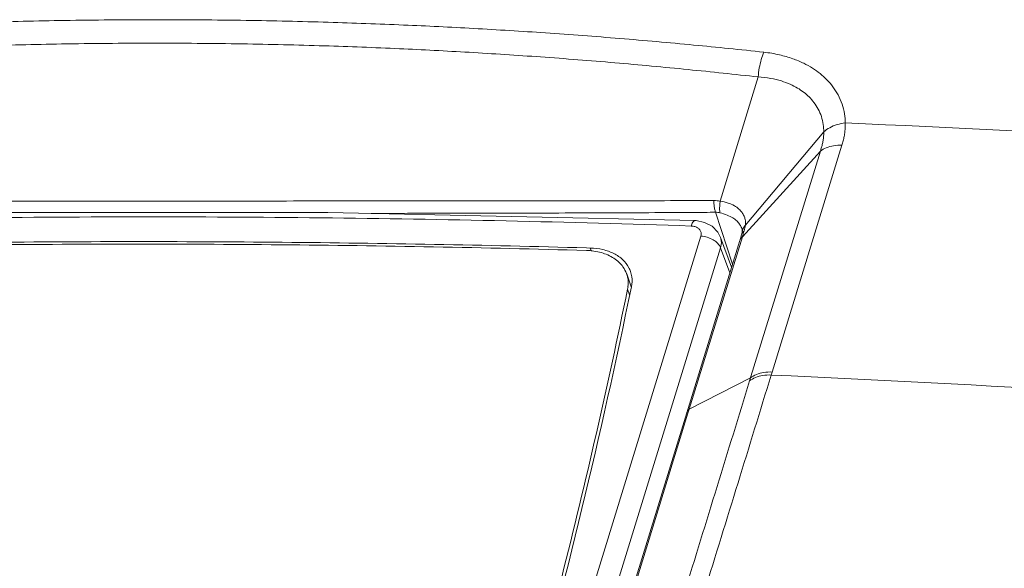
# Model space of a CAD drawing. Header units: millimetres. Extents: x -473 to 23648, y -382 to 1866.
# Tile 199 of 256: x 8299 to 8356, y 710 to 742. Entities that reach past the tile are written whole.
import ezdxf

# ---------------------------------------------------------------- set-up
doc = ezdxf.new("R2010")
doc.units = ezdxf.units.MM
doc.header["$LTSCALE"] = 80
doc.layers.get('0').update_dxf_attribs({"linetype": 'CONTINUOUS'})

msp = doc.modelspace()

# ---------------------------------------------------------------- linework, layer by layer
at = {"color": 0, "linetype": 'Continuous', "lineweight": 0}
for p, q in [((8341.467, 738.624), (8339.278, 731.439)), ((8345.265, 735.445), (8340.724, 730.034)), ((8345.067, 734.331), (8340.555, 729.385)), ((8345.067, 734.331), (8340.974, 721.048)), ((8346.317, 734.675), (8342.277, 721.564)), ((8337.817, 730.792), (8338.519, 730.796)), ((8337.874, 730.317), (8337.82, 730.32)), ((8338.519, 730.796), (8338.687, 730.797)), ((8338.687, 730.797), (8339.003, 730.8)), ((8339.003, 730.8), (8339.982, 727.794)), ((8340.535, 729.824), (8340.536, 729.822)), ((8340.535, 729.824), (8340.548, 729.762)), ((8340.547, 729.684), (8340.537, 729.628)), ((8340.548, 729.762), (8340.546, 729.683)), ((8340.547, 729.684), (8340.546, 729.683)), ((8314.503, 652.642), (8338.16, 729.416)), ((8340.405, 729.168), (8337.335, 719.203)), ((8340.555, 729.385), (8337.484, 719.42)), ((8339.927, 727.617), (8339.287, 729.344)), ((8340.419, 729.213), (8340.405, 729.168)), ((8340.503, 729.491), (8340.419, 729.213)), ((8340.537, 729.628), (8340.503, 729.491)), ((8315.637, 651.968), (8339.294, 728.742)), ((8331.754, 728.734), (8331.536, 728.74)), ((8331.754, 728.734), (8331.818, 728.551)), ((8339.828, 727.294), (8339.294, 728.742)), ((8334.124, 726.49), (8333.864, 727.237)), ((8334.03, 726.028), (8333.916, 726.354)), ((8341.027, 721.221), (8337.484, 719.42)), ((8342.277, 721.564), (8342.223, 721.391)), ((8337.41, 719.179), (8333.482, 706.43)), ((8337.335, 719.203), (8333.751, 707.572)), ((8337.484, 719.42), (8337.41, 719.179))]:
    msp.add_line(p, q, dxfattribs=at)
for points in [[(8337.82, 730.32), (8316.583, 730.791), (8295.014, 730.781), (8274.082, 730.288)], [(8339.287, 729.343), (8339.128, 729.65), (8338.802, 729.988), (8338.374, 730.217), (8337.874, 730.317)]]:
    msp.add_lwpolyline(points, dxfattribs=at)
for centre, radius, start, end in [((8303.929, -251.614), 988.499, 85.370535, 87.531059), ((8341.109, 729.611), 0.567, 159.312, 172.5273), ((8319.516, 735.993), 22.052, 343.0011, 343.4434), ((8338.237, 730.429), 2.522, 343.4222, 345.2641), ((8340.812, 729.042), 0.426, 151.5245, 162.8945), ((8340.894, 729.376), 0.407, 151.1038, 163.5409), ((8318.566, 736.284), 23.046, 342.5822, 342.7953), ((8318.78, 736.218), 22.822, 342.7953, 343.0031), ((8338.365, 728.287), 1.044, 42.5108, 48.0273), ((8332.575, 726.85), 1.599, 19.2348, 27.8415), ((8332.354, 726.706), 1.6, 19.3233, 20.143), ((8332.393, 726.719), 1.559, 11.6997, 19.3534), ((8332.587, 726.853), 1.587, 7.7162, 19.2604), ((7966.41, 801.857), 375.37, 344.40615, 348.41821), ((8332.161, 726.714), 1.792, 348.4162, 352.9306), ((8299.111, -271.465), 993.791, 85.376241, 87.51365)]:
    msp.add_arc(centre, radius, start, end, dxfattribs=at)
for points, start_tangent, end_tangent in [([(8271.043, 740.018), (8275.189, 740.439), (8279.532, 740.822), (8283.904, 741.15), (8288.106, 741.411), (8292.196, 741.614), (8296.578, 741.777), (8301.339, 741.888), (8306.579, 741.932)], (0.994247, 0.107113), (1, 0.000504)), ([(8306.579, 741.932), (8311.844, 741.893), (8316.602, 741.785), (8320.961, 741.626), (8325.012, 741.427), (8329.164, 741.17), (8333.47, 740.847), (8337.738, 740.469), (8341.802, 740.054)], (1, 0.000503), (0.994147, -0.108038)), ([(8271.011, 738.588), (8275.137, 739.02), (8279.46, 739.418), (8283.812, 739.759), (8287.996, 740.031), (8292.069, 740.244), (8296.432, 740.413), (8301.174, 740.529), (8306.393, 740.574)], (0.993916, 0.11014), (1, 0.000505)), ([(8306.393, 740.574), (8311.637, 740.534), (8316.375, 740.422), (8320.717, 740.256), (8324.752, 740.047), (8328.886, 739.779), (8333.173, 739.443), (8337.422, 739.05), (8341.467, 738.624)], (1, 0.000502), (0.99381, -0.111092)), ([(8341.802, 740.054), (8341.651, 739.633), (8341.537, 739.145), (8341.467, 738.624)], (-0.401617, -0.915808), (-0.086679, -0.996236)), ([(8341.802, 740.054), (8342.712, 739.9), (8343.477, 739.676), (8344.103, 739.412), (8344.616, 739.126), (8345.055, 738.815), (8345.445, 738.463), (8345.793, 738.058), (8346.095, 737.585), (8346.328, 737.049), (8346.466, 736.491), (8346.511, 735.968)], (0.994129, -0.108199), (0.011974, -0.999928)), ([(8341.467, 738.624), (8342.195, 738.541), (8342.814, 738.392), (8343.323, 738.2), (8343.743, 737.983), (8344.1, 737.743), (8344.415, 737.467), (8344.698, 737.144), (8344.941, 736.765), (8345.126, 736.332), (8345.234, 735.875), (8345.265, 735.445)], (0.99888, -0.047307), (-0.004927, -0.999988)), ([(8346.511, 735.968), (8346.035, 735.87), (8345.61, 735.691), (8345.265, 735.445)], (-0.993802, -0.111168), (-0.734669, -0.678426)), ([(8346.511, 735.968), (8346.506, 735.708), (8346.484, 735.448), (8346.444, 735.19), (8346.388, 734.932), (8346.317, 734.675)], (0.013752, -0.999905), (-0.294496, -0.955653)), ([(8345.265, 735.445), (8345.257, 735.223), (8345.233, 735.001), (8345.193, 734.779), (8345.138, 734.556), (8345.067, 734.331)], (-0.00114, -0.999999), (-0.324794, -0.945785)), ([(8346.317, 734.675), (8345.833, 734.649), (8345.406, 734.532), (8345.067, 734.331)], (-0.999065, 0.043232), (-0.769374, -0.638799)), ([(8273.733, 731.444), (8276.262, 731.441), (8278.963, 731.439), (8281.745, 731.439), (8284.596, 731.439), (8287.551, 731.44), (8290.76, 731.441), (8294.149, 731.442), (8297.521, 731.443), (8300.713, 731.445), (8303.663, 731.446), (8306.337, 731.447)], (0.999998, -0.001861), (1, 0.000503)), ([(8306.337, 731.447), (8308.953, 731.449), (8311.834, 731.45), (8314.971, 731.452), (8318.33, 731.454), (8321.781, 731.456), (8325.112, 731.459), (8328.069, 731.461), (8330.908, 731.464), (8333.692, 731.467), (8336.398, 731.471), (8338.901, 731.477)], (1, 0.000503), (0.999996, 0.002878)), ([(8338.901, 731.477), (8339.088, 731.467), (8339.278, 731.439)], (1, 0.000177), (0.980774, -0.195146)), ([(8338.902, 731.477), (8338.916, 731.229), (8338.95, 730.998), (8339.003, 730.8)], (0.015728, -0.999876), (0.320337, -0.947304)), ([(8339.278, 731.439), (8339.248, 731.194), (8339.242, 730.966), (8339.258, 730.771)], (-0.162655, -0.986683), (0.160599, -0.98702)), ([(8339.278, 731.439), (8339.734, 731.334), (8340.091, 731.175), (8340.354, 730.987), (8340.537, 730.786), (8340.653, 730.584), (8340.716, 730.387), (8340.737, 730.203), (8340.724, 730.034)], (0.989983, -0.141183), (-0.155285, -0.98787)), ([(8337.593, 730.005), (8316.169, 730.478), (8294.908, 730.468), (8274.089, 729.982)], (-0.999446, 0.03328), (-0.999393, -0.034839)), ([(8319.088, 730.736), (8321.877, 730.74), (8325.208, 730.746), (8328.166, 730.753), (8331.005, 730.761), (8333.79, 730.771), (8336.498, 730.784), (8337.817, 730.792)], (0.999999, 0.001486), (0.99998, 0.006392)), ([(8337.593, 730.005), (8337.692, 730.23), (8337.806, 730.319), (8337.82, 730.319)], (0.293713, 0.955894), (0.992094, -0.125499)), ([(8339.003, 730.8), (8339.128, 730.793), (8339.259, 730.771)], (0.999957, 0.009314), (0.973039, -0.23064)), ([(8339.259, 730.771), (8339.678, 730.639), (8339.997, 730.477), (8340.228, 730.3), (8340.389, 730.118), (8340.493, 729.938), (8340.535, 729.824)], (0.972709, -0.23203), (0.284267, -0.958745)), ([(8337.995, 729.882), (8337.813, 729.969), (8337.593, 730.005)], (-0.815936, 0.578143), (-0.999444, 0.033347)), ([(8338.16, 729.416), (8338.178, 729.591), (8338.121, 729.752), (8337.995, 729.882)], (0.295136, 0.955455), (-0.815936, 0.578143)), ([(8340.654, 729.709), (8340.537, 729.573)], (-0.777701, -0.628634), (-0.4837, -0.875234)), ([(8340.724, 730.034), (8340.6, 729.861), (8340.578, 729.811)], (-0.704482, -0.709722), (-0.352355, -0.935866)), ([(8340.724, 730.034), (8340.698, 729.879), (8340.676, 729.787)], (-0.118219, -0.992988), (-0.253963, -0.967214)), ([(8331.536, 728.74), (8313.941, 729.066), (8296.241, 729.057), (8278.792, 728.711)], (-0.999611, 0.027874), (-0.999563, -0.029553)), ([(8338.16, 729.416), (8338.526, 729.356), (8338.866, 729.208)], (0.999402, -0.034573), (0.859899, -0.510465)), ([(8338.866, 729.208), (8339.064, 729.064)], (0.859899, -0.510465), (0.74299, -0.669302)), ([(8339.294, 728.742), (8339.335, 729.142), (8339.286, 729.344)], (0.294654, 0.955604), (-0.347412, 0.937713)), ([(8340.555, 729.385), (8340.438, 729.245)], (-0.769374, -0.638799), (-0.477249, -0.878768)), ([(8331.533, 728.593), (8313.839, 728.921), (8296.254, 728.912), (8278.795, 728.567)], (-0.99961, 0.027919), (-0.999565, -0.029499)), ([(8333.856, 727.257), (8333.648, 727.65), (8333.128, 728.139), (8332.398, 728.465), (8331.533, 728.593)], (-0.34436, 0.938838), (-0.99961, 0.027919)), ([(8331.754, 728.734), (8332.484, 728.641), (8333.125, 728.409), (8333.637, 728.054), (8333.989, 727.597)], (0.999605, -0.028105), (0.467166, -0.88417)), ([(8339.135, 728.993), (8339.294, 728.741)], (0.675225, -0.737612), (0.345769, -0.938319)), ([(8333.939, 726.493), (8333.92, 727.035)], (0.122999, 0.992407), (-0.202227, 0.979339)), ([(8334.16, 727.066), (8334.138, 726.495)], (0.133718, -0.991019), (-0.200376, -0.979719)), ([(8327.893, 701.39), (8330.103, 709.712), (8332.11, 718.035), (8333.916, 726.354)], (0.267511, 0.963555), (0.200757, 0.979641)), ([(8342.223, 721.391), (8340.306, 715.166), (8338.354, 708.837)], (-0.294482, -0.955657), (-0.294373, -0.95569)), ([(8342.223, 721.391), (8341.739, 721.366), (8341.313, 721.249), (8340.974, 721.048)], (-0.999065, 0.04323), (-0.769373, -0.6388)), ([(8342.277, 721.564), (8341.793, 721.539), (8341.367, 721.422), (8341.027, 721.221)], (-0.999065, 0.043232), (-0.769374, -0.638799)), ([(8340.974, 721.048), (8339.093, 714.943), (8337.181, 708.737)], (-0.294485, -0.955656), (-0.294383, -0.955688)), ([(8337.484, 719.42), (8337.367, 719.28), (8337.335, 719.202)], (-0.769374, -0.638799), (-0.294289, -0.955717)), ([(8353.641, 642.916), (8363.204, 669.954), (8371.707, 695.363), (8379.223, 719.092)], (0.341666, 0.939821), (0.294486, 0.955656))]:
    msp.add_spline(points, degree=3, dxfattribs=dict(at, start_tangent=start_tangent, end_tangent=end_tangent))

doc.saveas('drawing.dxf')
